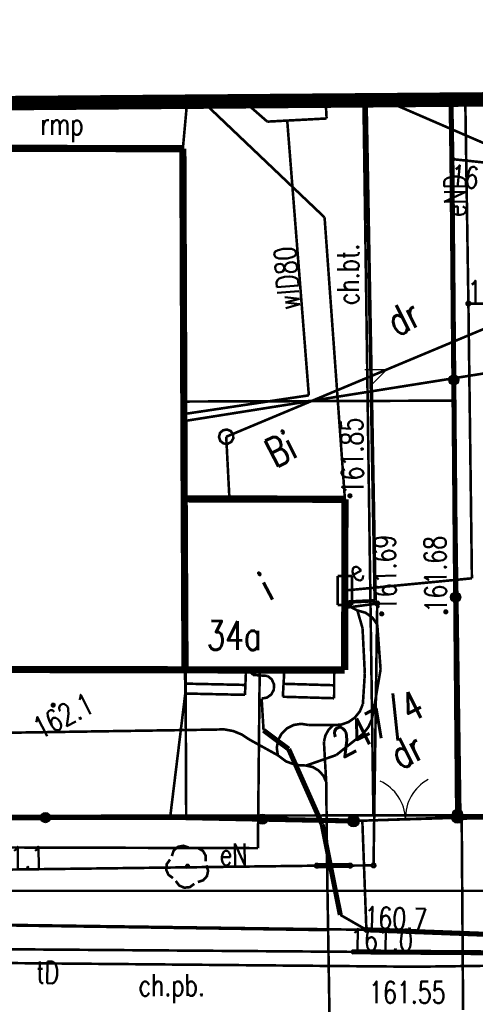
# Model space of a CAD drawing. Extents: x 0 to 7432618, y -40 to 5712028.
# Tile 78 of 165: x 7431265 to 7431281, y 5711664 to 5711698. Entities that reach past the tile are written whole.
import ezdxf
from ezdxf.enums import TextEntityAlignment as Align

# ---------------------------------------------------------------- set-up
doc = ezdxf.new("R2010")
doc.units = 0
doc.header["$MEASUREMENT"] = 0
for name, pattern in [('0', [1.5, 1, -0.5]), ('2218', [1, 0.5, -0.5]), ('3901', [0]), ('5102', [0])]:
    doc.linetypes.add(name, pattern=pattern)
for name, color, linetype in [('Dzialki', 7, 'Continuous'), ('EADTD_T_0', 7, 'Continuous'), ('EGBB_E_T_0', 7, 'Continuous'), ('EGBB_L_0', 7, 'Continuous'), ('EGBE_E_T_0', 7, 'Continuous'), ('EGBE_L_3', 7, 'Continuous'), ('EGBE_L_5', 7, 'Continuous'), ('Numery_dzialek', 7, 'Continuous'), ('OTK_E_T_1', 7, 'Continuous'), ('OTK_L_1', 7, 'Continuous'), ('OTK_L_2', 7, 'Continuous'), ('OTK_L_4', 7, 'Continuous'), ('OTO_L_0', 7, 'Continuous'), ('OTO_L_1', 7, 'Continuous'), ('OTR_T_0', 7, 'Continuous'), ('OTR_T_1', 7, 'Continuous'), ('OTZ_L_3', 7, 'Continuous'), ('OTZ_T_0', 7, 'Continuous'), ('SUCP_L_0', 7, 'Continuous'), ('SUE_E_T_1', 7, 'Continuous'), ('SUE_T_4', 7, 'Continuous'), ('SUEP_E_T_0', 7, 'Continuous'), ('SUEP_L_0', 7, 'Continuous'), ('SUER_T_0', 7, 'Continuous'), ('SUGP_L_0', 7, 'Continuous'), ('SUL_L_1', 7, 'Continuous'), ('SUP_L_1', 7, 'Continuous'), ('SUP_T_2', 7, 'Continuous'), ('SUP_T_4', 7, 'Continuous'), ('SUTP_E_T_0', 7, 'Continuous'), ('SUTP_L_0', 7, 'Continuous'), ('SUTR_T_0', 7, 'Continuous'), ('SUWP_E_T_0', 7, 'Continuous'), ('SUWP_L_0', 7, 'Continuous'), ('Uzytki', 7, 'Continuous'), ('zakres', 7, 'Continuous')]:
    doc.layers.add(name, color=color, linetype=linetype)
doc.styles.add('STYL_ARIAL', font='simplex', dxfattribs={"width": 0.75, "oblique": 0.1})

# ---------------------------------------------------------------- blocks, each defined once
blk = doc.blocks.new('OTOB')
at = {"color": 0}
for centre, start, end in [((-1.5, 0), 0, 63.2606), ((1.5, 0), 116.7394, 180)]:
    blk.add_arc(centre, 1.5, start, end, dxfattribs=at)
blk = doc.blocks.new('KOGR')
at = {"color": 0}
for radius in [0.2, 0.18, 0.16, 0.14, 0.12, 0.1, 0.08, 0.06, 0.04, 0.02]:
    blk.add_circle((0, 0), radius, dxfattribs=at)

msp = doc.modelspace()

# ---------------------------------------------------------------- linework, layer by layer
at = {"layer": 'Dzialki', "color": 18, "true_color": 0x000000, "const_width": 0.09}
for points in [[(7431279.777, 5711695.519), (7431279.92, 5711685.124)], [(7431279.92, 5711685.124), (7431270.586, 5711685.093)], [(7431270.586, 5711685.093), (7431270.623, 5711676.1)], [(7431279.92, 5711685.124), (7431280.122, 5711670.805)], [(7431270.623, 5711676.1), (7431270.646, 5711670.791)], [(7431280.122, 5711670.805), (7431301.066, 5711670.848)], [(7431225.485, 5711670.721), (7431270.646, 5711670.791)], [(7431270.646, 5711670.791), (7431280.122, 5711670.805)]]:
    msp.add_lwpolyline(points, dxfattribs=at)
at = {"layer": 'EGBB_L_0', "color": 18, "true_color": 0x000000, "const_width": 0.25}
for points in [[(7431270.531, 5711693.826), (7431232.535, 5711693.9)], [(7431270.577, 5711681.732), (7431270.531, 5711693.826)], [(7431270.606, 5711675.828), (7431270.577, 5711681.732)], [(7431276.132, 5711681.717), (7431270.577, 5711681.732)], [(7431276.125, 5711675.818), (7431276.132, 5711681.717)], [(7431247.92, 5711675.874), (7431270.606, 5711675.828)], [(7431270.606, 5711675.828), (7431276.125, 5711675.818)]]:
    msp.add_lwpolyline(points, dxfattribs=at)
at = {"layer": 'EGBE_L_3', "color": 18, "true_color": 0x000000, "const_width": 0.09}
for points in [[(7431272.714, 5711675.824), (7431270.606, 5711675.828)], [(7431270.606, 5711675.828), (7431270.615, 5711675.009)], [(7431271.789, 5711675.826), (7431272.713, 5711675.806)], [(7431272.678, 5711674.964), (7431272.714, 5711675.824)], [(7431274.039, 5711675.822), (7431273.986, 5711674.898)], [(7431275.762, 5711675.818), (7431274.039, 5711675.822)], [(7431274.896, 5711675.82), (7431275.762, 5711675.795)], [(7431275.759, 5711674.847), (7431275.762, 5711675.818)], [(7431270.611, 5711675.351), (7431272.692, 5711675.306)], [(7431274.012, 5711675.345), (7431275.761, 5711675.295)], [(7431270.615, 5711675.009), (7431272.678, 5711674.964)], [(7431273.986, 5711674.898), (7431275.759, 5711674.847)]]:
    msp.add_lwpolyline(points, dxfattribs=at)
at = {"layer": 'EGBE_L_5', "color": 18, "true_color": 0x000000, "const_width": 0.09}
for points in [[(7431270.531, 5711693.826), (7431270.679, 5711695.448)], [(7431262.96, 5711693.84), (7431270.531, 5711693.826)]]:
    msp.add_lwpolyline(points, dxfattribs=at)
at = {"layer": 'OTK_L_1', "color": 18, "true_color": 0x000000, "const_width": 0.125}
for points in [[(7431276.863, 5711695.496), (7431277.177, 5711678.216)], [(7431277.177, 5711678.216), (7431276.128, 5711678.164)]]:
    msp.add_lwpolyline(points, dxfattribs=at)
at = {"layer": 'OTK_L_2', "color": 18, "linetype": '0', "true_color": 0x000000, "const_width": 0.09}
for points in [[(7431271.222, 5711695.452), (7431275.429, 5711691.452)], [(7431277.177, 5711678.216), (7431276.863, 5711695.496)], [(7431275.429, 5711691.452), (7431276.132, 5711681.717)], [(7431276.132, 5711681.717), (7431276.128, 5711678.164)], [(7431276.128, 5711678.164), (7431277.177, 5711678.216)], [(7431276.734, 5711670.618), (7431276.874, 5711666.849)], [(7431280.197, 5711666.708), (7431280.168, 5711670.724)], [(7431276.874, 5711666.849), (7431263.413, 5711667.035)], [(7431280.216, 5711664.079), (7431280.197, 5711666.708)]]:
    msp.add_lwpolyline(points, dxfattribs=at)
at = {"layer": 'OTK_L_4', "color": 18, "linetype": '0', "true_color": 0x000000, "const_width": 0.09}
for points in [[(7431276.863, 5711695.496), (7431277.177, 5711678.216)], [(7431282.597, 5711693.173), (7431279.856, 5711693.464)], [(7431279.856, 5711693.464), (7431280.024, 5711670.733)], [(7431282.597, 5711693.173), (7431279.856, 5711693.464)], [(7431279.856, 5711693.464), (7431280.024, 5711670.733)], [(7431276.128, 5711678.164), (7431276.125, 5711675.818)], [(7431277.177, 5711678.216), (7431276.128, 5711678.164)], [(7431272.714, 5711675.824), (7431272.678, 5711674.964)], [(7431274.039, 5711675.822), (7431272.714, 5711675.824)], [(7431273.986, 5711674.898), (7431274.039, 5711675.822)], [(7431275.762, 5711675.818), (7431275.759, 5711674.847)], [(7431276.125, 5711675.818), (7431275.762, 5711675.818)], [(7431270.615, 5711675.009), (7431270.092, 5711670.734)], [(7431272.678, 5711674.964), (7431270.615, 5711675.009)], [(7431275.759, 5711674.847), (7431273.986, 5711674.898)], [(7431270.092, 5711670.734), (7431276.43, 5711670.607)], [(7431276.43, 5711670.607), (7431280.024, 5711670.733)], [(7431280.024, 5711670.733), (7431282.923, 5711670.749)]]:
    msp.add_lwpolyline(points, dxfattribs=at)
at = {"layer": 'OTO_L_0', "color": 18, "linetype": '3901', "true_color": 0x000000, "const_width": 0.175}
for points in [[(7431279.799, 5711695.519), (7431279.831, 5711693.339)], [(7431279.831, 5711693.339), (7431280.024, 5711670.733)], [(7431280.024, 5711670.733), (7431287.023, 5711670.771)], [(7431257.848, 5711670.717), (7431265.24, 5711670.722)], [(7431265.24, 5711670.722), (7431270.092, 5711670.734)], [(7431270.092, 5711670.734), (7431276.43, 5711670.607)]]:
    msp.add_lwpolyline(points, dxfattribs=at)
at = {"layer": 'OTO_L_0', "color": 18, "true_color": 0x000000}
for centre, radius in [((7431279.895, 5711685.839), 0.175), ((7431279.895, 5711685.839), 0.158), ((7431279.895, 5711685.839), 0.14), ((7431279.895, 5711685.839), 0.122), ((7431279.895, 5711685.839), 0.105), ((7431279.895, 5711685.839), 0.0875), ((7431279.895, 5711685.839), 0.07), ((7431279.895, 5711685.839), 0.0525), ((7431279.895, 5711685.839), 0.035), ((7431279.959, 5711678.339), 0.175), ((7431279.959, 5711678.339), 0.158), ((7431279.959, 5711678.339), 0.14), ((7431279.959, 5711678.339), 0.122), ((7431279.959, 5711678.339), 0.105), ((7431279.959, 5711678.339), 0.0875), ((7431279.959, 5711678.339), 0.07), ((7431279.959, 5711678.339), 0.0525), ((7431279.959, 5711678.339), 0.035), ((7431265.78, 5711670.723), 0.175), ((7431265.78, 5711670.723), 0.158), ((7431265.78, 5711670.723), 0.14), ((7431280.024, 5711670.84), 0.175), ((7431280.024, 5711670.84), 0.158), ((7431280.024, 5711670.84), 0.14), ((7431280.024, 5711670.84), 0.122), ((7431280.024, 5711670.84), 0.105), ((7431280.024, 5711670.84), 0.0875), ((7431280.024, 5711670.84), 0.07), ((7431280.024, 5711670.84), 0.0525), ((7431280.024, 5711670.84), 0.035), ((7431265.78, 5711670.723), 0.122), ((7431265.78, 5711670.723), 0.105), ((7431265.78, 5711670.723), 0.0875), ((7431265.78, 5711670.723), 0.07), ((7431265.78, 5711670.723), 0.0525), ((7431265.78, 5711670.723), 0.035), ((7431273.279, 5711670.67), 0.175), ((7431273.279, 5711670.67), 0.158), ((7431273.279, 5711670.67), 0.14), ((7431273.279, 5711670.67), 0.122), ((7431273.279, 5711670.67), 0.105), ((7431273.279, 5711670.67), 0.0875), ((7431273.279, 5711670.67), 0.07), ((7431273.279, 5711670.67), 0.0525), ((7431273.279, 5711670.67), 0.035)]:
    msp.add_circle(centre, radius, dxfattribs=at)
at = {"layer": 'OTO_L_1', "color": 18, "true_color": 0x000000, "const_width": 0.09}
for points in [[(7431276.43, 5711670.607), (7431280.024, 5711670.733)], [(7431280.024, 5711670.733), (7431276.43, 5711670.607)]]:
    msp.add_lwpolyline(points, dxfattribs=at)
at = {"layer": 'OTR_T_0', "color": 18, "true_color": 0x000000, "const_width": 0.09}
for points in [[(7431276.905, 5711695.497), (7431276.883, 5711695.468), (7431276.848, 5711695.465), (7431276.822, 5711695.487), (7431276.822, 5711695.496)], [(7431279.836, 5711693.504), (7431279.87, 5711693.507), (7431279.896, 5711693.485), (7431279.899, 5711693.45), (7431279.877, 5711693.424), (7431279.843, 5711693.421), (7431279.816, 5711693.444), (7431279.814, 5711693.478), (7431279.836, 5711693.504)], [(7431276.286, 5711681.879), (7431276.32, 5711681.882), (7431276.346, 5711681.859), (7431276.349, 5711681.825), (7431276.327, 5711681.799), (7431276.292, 5711681.796), (7431276.266, 5711681.819), (7431276.264, 5711681.853), (7431276.286, 5711681.879)], [(7431277.382, 5711677.8), (7431277.417, 5711677.802), (7431277.443, 5711677.78), (7431277.446, 5711677.746), (7431277.423, 5711677.72), (7431277.389, 5711677.717), (7431277.363, 5711677.739), (7431277.36, 5711677.774), (7431277.382, 5711677.8)], [(7431279.597, 5711677.87), (7431279.632, 5711677.872), (7431279.658, 5711677.85), (7431279.66, 5711677.816), (7431279.638, 5711677.79), (7431279.604, 5711677.787), (7431279.578, 5711677.809), (7431279.575, 5711677.844), (7431279.597, 5711677.87)]]:
    msp.add_lwpolyline(points, dxfattribs=at)
at = {"layer": 'OTR_T_1', "color": 18, "true_color": 0x000000, "const_width": 0.09}
msp.add_lwpolyline([(7431266.028, 5711674.65), (7431266.063, 5711674.653), (7431266.089, 5711674.631), (7431266.092, 5711674.596), (7431266.069, 5711674.57), (7431266.035, 5711674.567), (7431266.009, 5711674.59), (7431266.006, 5711674.624), (7431266.028, 5711674.65)], dxfattribs=at)
at = {"layer": 'OTZ_L_3', "color": 18, "linetype": '0', "true_color": 0x000000, "const_width": 0.09}
for points in [[(7431276.734, 5711670.618), (7431280.168, 5711670.724)], [(7431280.168, 5711670.734), (7431280.024, 5711670.733)], [(7431280.168, 5711670.724), (7431280.168, 5711670.734)]]:
    msp.add_lwpolyline(points, dxfattribs=at)
at = {"layer": 'OTZ_T_0', "color": 96, "true_color": 0x008000, "const_width": 0.09}
for points in [[(7431270.151, 5711669.398), (7431270.211, 5711669.582), (7431270.355, 5711669.712), (7431270.545, 5711669.752), (7431270.729, 5711669.693)], [(7431270.865, 5711669.671), (7431271.058, 5711669.671), (7431271.226, 5711669.574), (7431271.323, 5711669.406), (7431271.323, 5711669.213)], [(7431270.19, 5711668.635), (7431270.033, 5711668.749), (7431269.955, 5711668.926), (7431269.975, 5711669.119), (7431270.088, 5711669.276)], [(7431270.675, 5711669.084), (7431270.71, 5711669.086), (7431270.736, 5711669.064), (7431270.738, 5711669.03), (7431270.716, 5711669.004), (7431270.682, 5711669.001), (7431270.656, 5711669.023), (7431270.653, 5711669.058), (7431270.675, 5711669.084)], [(7431271.345, 5711669.077), (7431271.404, 5711668.892), (7431271.364, 5711668.703), (7431271.234, 5711668.559), (7431271.05, 5711668.499)], [(7431270.928, 5711668.436), (7431270.771, 5711668.323), (7431270.578, 5711668.303), (7431270.401, 5711668.381), (7431270.287, 5711668.538)]]:
    msp.add_lwpolyline(points, dxfattribs=at)
at = {"layer": 'SUCP_L_0', "color": 6, "true_color": 0xed00ed, "const_width": 0.09}
msp.add_lwpolyline([(7431270.567, 5711684.417), (7431301.768, 5711689.37)], dxfattribs=at)
at = {"layer": 'SUE_T_4', "color": 1, "true_color": 0xff0000, "const_width": 0.09}
for points in [[(7431275.879, 5711679.067), (7431275.878, 5711678.067)], [(7431276.379, 5711679.066), (7431275.879, 5711679.067)], [(7431276.378, 5711678.066), (7431276.379, 5711679.066)], [(7431275.878, 5711678.067), (7431276.378, 5711678.066)]]:
    msp.add_lwpolyline(points, dxfattribs=at)
at = {"layer": 'SUEP_L_0', "color": 1, "true_color": 0xff0000}
for q in [(7431276.816, 5711686.19), (7431277.037, 5711685.66)]:
    msp.add_line((7431277.566, 5711686.192), q, dxfattribs=at)
at = {"layer": 'SUEP_L_0', "color": 1, "linetype": '5102', "true_color": 0xff0000, "const_width": 0.09}
msp.add_lwpolyline([(7431272.03, 5711683.878), (7431300.256, 5711695.68)], dxfattribs=at)
at = {"layer": 'SUEP_L_0', "color": 1, "true_color": 0xff0000, "const_width": 0.09}
for points in [[(7431280.292, 5711695.523), (7431280.4, 5711688.477)], [(7431280.4, 5711688.477), (7431301.733, 5711688.41)], [(7431280.521, 5711678.988), (7431280.4, 5711688.477)], [(7431272.03, 5711683.878), (7431272.141, 5711681.728)], [(7431276.129, 5711678.567), (7431280.521, 5711678.988)], [(7431276.128, 5711677.968), (7431277.249, 5711678.118)], [(7431276.128, 5711678.1), (7431276.562, 5711677.88)], [(7431277.249, 5711678.118), (7431277.121, 5711669.074)], [(7431276.562, 5711677.88), (7431276.844, 5711677.8), (7431277.083, 5711677.63), (7431277.25, 5711677.389)], [(7431276.562, 5711677.88), (7431276.741, 5711677.264)], [(7431277.365, 5711675.842), (7431277.25, 5711677.389)], [(7431276.741, 5711677.264), (7431276.82, 5711675.7)], [(7431272.961, 5711675.652), (7431272.796, 5711675.824)], [(7431273.462, 5711675.616), (7431272.961, 5711675.652)], [(7431273.187, 5711675.846), (7431273.124, 5711669.669)], [(7431273.462, 5711675.616), (7431273.605, 5711675.497), (7431273.681, 5711675.327), (7431273.675, 5711675.141), (7431273.588, 5711674.977), (7431273.437, 5711674.868), (7431273.254, 5711674.836)], [(7431276.82, 5711675.7), (7431276.752, 5711674.644)], [(7431277.117, 5711674.392), (7431277.365, 5711675.842)], [(7431273.32, 5711673.737), (7431273.254, 5711674.836)], [(7431276.752, 5711674.644), (7431276.648, 5711674.393), (7431276.479, 5711674.181), (7431276.257, 5711674.024), (7431276, 5711673.935), (7431275.729, 5711673.92)], [(7431277.117, 5711674.392), (7431277.062, 5711674.114), (7431276.946, 5711673.857), (7431276.773, 5711673.633)], [(7431273.814, 5711672.877), (7431273.777, 5711673.135), (7431273.821, 5711673.392), (7431273.942, 5711673.623), (7431274.128, 5711673.806), (7431274.36, 5711673.923), (7431274.618, 5711673.963), (7431274.875, 5711673.923)], [(7431274.875, 5711673.923), (7431275.729, 5711673.92)], [(7431275.407, 5711673.341), (7431275.458, 5711673.562), (7431275.568, 5711673.76), (7431275.729, 5711673.92)], [(7431256.399, 5711673.532), (7431271.634, 5711673.764)], [(7431271.634, 5711673.764), (7431271.953, 5711673.772), (7431272.268, 5711673.715), (7431272.564, 5711673.596), (7431272.831, 5711673.42)], [(7431274.188, 5711673.09), (7431273.32, 5711673.737)], [(7431275.831, 5711672.884), (7431276.773, 5711673.633)], [(7431272.831, 5711673.42), (7431273.814, 5711672.877)], [(7431275.485, 5711671.955), (7431275.407, 5711673.341)], [(7431274.792, 5711672.522), (7431274.435, 5711672.542), (7431274.1, 5711672.664), (7431273.814, 5711672.877)], [(7431275.344, 5711670.492), (7431274.188, 5711673.09)], [(7431274.792, 5711672.522), (7431275.831, 5711672.884)], [(7431274.792, 5711672.522), (7431275.023, 5711672.469), (7431275.228, 5711672.348), (7431275.387, 5711672.171), (7431275.485, 5711671.955)], [(7431275.485, 5711671.955), (7431275.525, 5711668.485)], [(7431275.971, 5711667.366), (7431275.344, 5711670.492)], [(7431273.124, 5711669.669), (7431260.495, 5711669.703)], [(7431275.162, 5711669.064), (7431263.71, 5711668.919)], [(7431276.316, 5711669.068), (7431275.162, 5711669.064)], [(7431277.121, 5711669.074), (7431276.316, 5711669.068)], [(7431275.525, 5711668.485), (7431275.669, 5711659.501)], [(7431275.563, 5711666.837), (7431258.299, 5711667.093)], [(7431276.874, 5711666.849), (7431275.971, 5711667.366)], [(7431290.514, 5711666.336), (7431276.874, 5711666.849)]]:
    msp.add_lwpolyline(points, dxfattribs=at)
at = {"layer": 'SUER_T_0', "color": 1, "true_color": 0xff0000, "const_width": 0.09}
for points in [[(7431280.371, 5711688.533), (7431280.419, 5711688.537), (7431280.455, 5711688.506), (7431280.459, 5711688.458), (7431280.428, 5711688.422), (7431280.38, 5711688.418), (7431280.344, 5711688.449), (7431280.34, 5711688.497), (7431280.371, 5711688.533)], [(7431277.221, 5711678.174), (7431277.269, 5711678.177), (7431277.305, 5711678.146), (7431277.309, 5711678.099), (7431277.278, 5711678.062), (7431277.23, 5711678.059), (7431277.194, 5711678.09), (7431277.19, 5711678.137), (7431277.221, 5711678.174)], [(7431275.134, 5711669.119), (7431275.182, 5711669.123), (7431275.218, 5711669.092), (7431275.222, 5711669.044), (7431275.191, 5711669.008), (7431275.143, 5711669.004), (7431275.107, 5711669.035), (7431275.103, 5711669.083), (7431275.134, 5711669.119)], [(7431276.288, 5711669.124), (7431276.336, 5711669.127), (7431276.372, 5711669.096), (7431276.376, 5711669.049), (7431276.345, 5711669.012), (7431276.297, 5711669.009), (7431276.261, 5711669.04), (7431276.257, 5711669.087), (7431276.288, 5711669.124)], [(7431277.093, 5711669.13), (7431277.14, 5711669.134), (7431277.177, 5711669.102), (7431277.181, 5711669.055), (7431277.15, 5711669.018), (7431277.102, 5711669.015), (7431277.065, 5711669.046), (7431277.062, 5711669.093), (7431277.093, 5711669.13)], [(7431276.846, 5711666.905), (7431276.894, 5711666.909), (7431276.93, 5711666.878), (7431276.934, 5711666.83), (7431276.903, 5711666.794), (7431276.855, 5711666.79), (7431276.819, 5711666.821), (7431276.815, 5711666.869), (7431276.846, 5711666.905)]]:
    msp.add_lwpolyline(points, dxfattribs=at)
at = {"layer": 'SUGP_L_0', "color": 56, "true_color": 0x808000, "const_width": 0.09}
msp.add_lwpolyline([(7431263.807, 5711668.195), (7431284.938, 5711668.194)], dxfattribs=at)
at = {"layer": 'SUL_L_1', "color": 18, "true_color": 0x000000, "const_width": 0.175}
for points in [[(7431273.32, 5711673.737), (7431274.188, 5711673.09)], [(7431274.188, 5711673.09), (7431275.344, 5711670.492)], [(7431275.344, 5711670.492), (7431275.971, 5711667.366)], [(7431276.316, 5711669.068), (7431275.162, 5711669.064)], [(7431276.874, 5711666.849), (7431290.514, 5711666.336)], [(7431276.422, 5711666.088), (7431303.421, 5711665.908)]]:
    msp.add_lwpolyline(points, dxfattribs=at)
at = {"layer": 'SUP_L_1', "color": 5, "true_color": 0x0000ff, "const_width": 0.09}
for points in [[(7431272.876, 5711695.465), (7431272.887, 5711695.252)], [(7431275.499, 5711694.869), (7431275.466, 5711695.485)], [(7431272.887, 5711695.252), (7431273.45, 5711694.76)], [(7431273.45, 5711694.76), (7431275.499, 5711694.869)]]:
    msp.add_lwpolyline(points, dxfattribs=at)
at = {"layer": 'SUP_T_2', "color": 18, "true_color": 0x000000, "const_width": 0.09}
msp.add_lwpolyline([(7431271.917, 5711684.101), (7431272.055, 5711684.127), (7431272.186, 5711684.074), (7431272.267, 5711683.959), (7431272.273, 5711683.818), (7431272.202, 5711683.696), (7431272.076, 5711683.632), (7431271.936, 5711683.646), (7431271.826, 5711683.734), (7431271.78, 5711683.867), (7431271.814, 5711684.004), (7431271.917, 5711684.101)], dxfattribs=at)
at = {"layer": 'SUP_T_4', "color": 18, "true_color": 0x000000, "const_width": 0.09}
for points in [[(7431273.7, 5711695.472), (7431274.2, 5711695.465)], [(7431274.2, 5711695.465), (7431274.2, 5711695.476)]]:
    msp.add_lwpolyline(points, dxfattribs=at)
at = {"layer": 'SUTP_L_0', "color": 30, "true_color": 0xff9100, "const_width": 0.09}
for points in [[(7431276.422, 5711666.088), (7431261.444, 5711666.2)], [(7431303.421, 5711665.908), (7431276.422, 5711666.088)], [(7431278.579, 5711665.574), (7431256.22, 5711665.776)], [(7431289.459, 5711665.72), (7431278.579, 5711665.574)]]:
    msp.add_lwpolyline(points, dxfattribs=at)
at = {"layer": 'SUTR_T_0', "color": 30, "true_color": 0xff9100, "const_width": 0.065}
msp.add_lwpolyline([(7431276.393, 5711666.144), (7431276.441, 5711666.147), (7431276.477, 5711666.116), (7431276.481, 5711666.069), (7431276.45, 5711666.032), (7431276.402, 5711666.029), (7431276.366, 5711666.06), (7431276.362, 5711666.107), (7431276.393, 5711666.144)], dxfattribs=at)
at = {"layer": 'SUWP_L_0', "color": 5, "true_color": 0x0000ff, "const_width": 0.09}
for points in [[(7431277.501, 5711695.501), (7431289.062, 5711690.499)], [(7431274.138, 5711694.796), (7431274.885, 5711685.307)], [(7431274.885, 5711685.307), (7431270.566, 5711684.661)]]:
    msp.add_lwpolyline(points, dxfattribs=at)
at = {"layer": 'Uzytki', "color": 96, "linetype": '2218', "true_color": 0x008000, "const_width": 0.09}
for points in [[(7431277.117, 5711670.8), (7431276.773, 5711695.496)], [(7431225.485, 5711670.721), (7431270.646, 5711670.791)], [(7431270.646, 5711670.791), (7431277.117, 5711670.8)], [(7431277.117, 5711670.8), (7431280.122, 5711670.805)], [(7431280.122, 5711670.805), (7431282.613, 5711670.806)]]:
    msp.add_lwpolyline(points, dxfattribs=at)
at = {"layer": 'zakres', "color": 18, "linetype": '0', "true_color": 0x000000, "const_width": 0.5}
msp.add_lwpolyline([(7431170.861, 5711694.664), (7431172.664, 5711623.536), (7431599.413, 5711624.947), (7431599.511, 5711698.029), (7431170.861, 5711694.664)], dxfattribs=at)

# ---------------------------------------------------------------- block references
at = {"layer": 'OTO_L_1', "color": 18, "true_color": 0x000000}
for name, p, rotation in [('OTOB', (7431278.227, 5711670.67), 2.001850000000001), ('KOGR', (7431276.43, 5711670.607), 27), ('KOGR', (7431280.024, 5711670.733), 27)]:
    msp.add_blockref(name, p, dxfattribs=dict(at, rotation=rotation))

# ---------------------------------------------------------------- texts
at = {"layer": 'EADTD_T_0', "color": 18, "true_color": 0x000000, "style": 'STYL_ARIAL', "width": 0.75}
msp.add_text('34a', height=1, rotation=359.8912, dxfattribs=at).set_placement((7431272.303, 5711676.213), align=Align.BOTTOM_CENTER)
at = {"layer": 'EGBB_E_T_0', "color": 18, "true_color": 0x000000, "style": 'STYL_ARIAL', "width": 0.75}
msp.add_text('i', height=1, rotation=27, dxfattribs=at).set_placement((7431273.398, 5711678.699), align=Align.MIDDLE_CENTER)
at = {"layer": 'EGBE_E_T_0', "color": 18, "true_color": 0x000000, "style": 'STYL_ARIAL', "width": 0.75}
msp.add_text('rmp', height=0.75, rotation=359.8878, dxfattribs=at).set_placement((7431266.353, 5711694.68), align=Align.MIDDLE_CENTER)
at = {"layer": 'Numery_dzialek', "color": 18, "true_color": 0x000000, "style": 'STYL_ARIAL', "width": 0.75}
msp.add_text('247/4', height=1, rotation=27, dxfattribs=at).set_placement((7431275.585, 5711673.67), align=Align.TOP_LEFT)
at = {"layer": 'OTK_E_T_1', "color": 18, "true_color": 0x000000, "style": 'STYL_ARIAL', "width": 0.75}
for s, rotation, p in [('ch.bt.', 90.2192, (7431276.236, 5711689.484)), ('ch.pb.', 0.2533, (7431270.145, 5711664.94))]:
    msp.add_text(s, height=0.75, rotation=rotation, dxfattribs=at).set_placement(p, align=Align.MIDDLE_CENTER)
at = {"layer": 'OTR_T_0', "color": 18, "true_color": 0x000000, "style": 'STYL_ARIAL', "width": 0.75}
for s, rotation, p in [('161.69', 354.1225, (7431279.837, 5711693.278)), ('161.85', 90.7455, (7431276.029, 5711681.878)), ('161.69', 91.0707, (7431277.172, 5711677.837))]:
    msp.add_text(s, height=0.75, rotation=rotation, dxfattribs=at).set_placement(p, align=Align.TOP_LEFT)
for s, rotation, p in [('161.68', 90.9289, (7431279.883, 5711677.812)), ('161.55', 0.0029, (7431276.964, 5711664.089))]:
    msp.add_text(s, height=0.75, rotation=rotation, dxfattribs=at).set_placement(p, align=Align.BOTTOM_LEFT)
at = {"layer": 'OTR_T_1', "color": 18, "true_color": 0x000000, "style": 'STYL_ARIAL', "width": 0.75}
msp.add_text('162.1', height=0.75, rotation=27, dxfattribs=at).set_placement((7431265.262, 5711674.082), align=Align.TOP_LEFT)
at = {"layer": 'SUE_E_T_1', "color": 1, "true_color": 0xff0000, "style": 'STYL_ARIAL', "width": 0.75}
msp.add_text('e', height=0.75, rotation=27, dxfattribs=at).set_placement((7431276.589, 5711678.624), align=Align.BOTTOM_LEFT)
at = {"layer": 'SUEP_E_T_0', "color": 1, "true_color": 0xff0000, "style": 'STYL_ARIAL', "width": 0.75}
for s, rotation, p in [('eND', 90.8768, (7431279.939, 5711692.199)), ('eN', 0.7258, (7431272.282, 5711669.454))]:
    msp.add_text(s, height=0.75, rotation=rotation, dxfattribs=at).set_placement(p, align=Align.MIDDLE_CENTER)
at = {"layer": 'SUER_T_0', "color": 1, "true_color": 0xff0000, "style": 'STYL_ARIAL', "width": 0.75}
for s, rotation, p in [('161.0', 359.8203, (7431280.378, 5711688.898)), ('161.1', 0.7258, (7431263.598, 5711669.325)), ('160.7', 357.8435, (7431276.807, 5711667.282))]:
    msp.add_text(s, height=0.75, rotation=rotation, dxfattribs=at).set_placement(p, align=Align.MIDDLE_LEFT)
at = {"layer": 'SUTP_E_T_0', "color": 30, "true_color": 0xff9100, "style": 'STYL_ARIAL', "width": 0.75}
msp.add_text('tD', height=0.75, rotation=359.4837, dxfattribs=at).set_placement((7431265.862, 5711665.376), align=Align.MIDDLE_CENTER)
at = {"layer": 'SUTR_T_0', "color": 30, "true_color": 0xff9100, "style": 'STYL_ARIAL', "width": 0.75}
msp.add_text('161.0', height=0.75, rotation=359.3995, dxfattribs=at).set_placement((7431276.311, 5711666.511), align=Align.MIDDLE_LEFT)
at = {"layer": 'SUWP_E_T_0', "color": 5, "true_color": 0x0000ff, "style": 'STYL_ARIAL', "width": 0.75}
msp.add_text('wlD80', height=0.75, rotation=94.4986, dxfattribs=at).set_placement((7431274.133, 5711689.347), align=Align.MIDDLE_CENTER)
at = {"layer": 'Uzytki', "color": 96, "true_color": 0x008000, "style": 'STYL_ARIAL', "width": 0.75}
for s, p in [('dr', (7431278.518, 5711687.283)), ('Bi', (7431274.269, 5711682.73)), ('dr', (7431278.632, 5711672.322))]:
    msp.add_text(s, height=1, rotation=27, dxfattribs=at).set_placement(p, align=Align.BOTTOM_CENTER)

doc.saveas('drawing.dxf')
